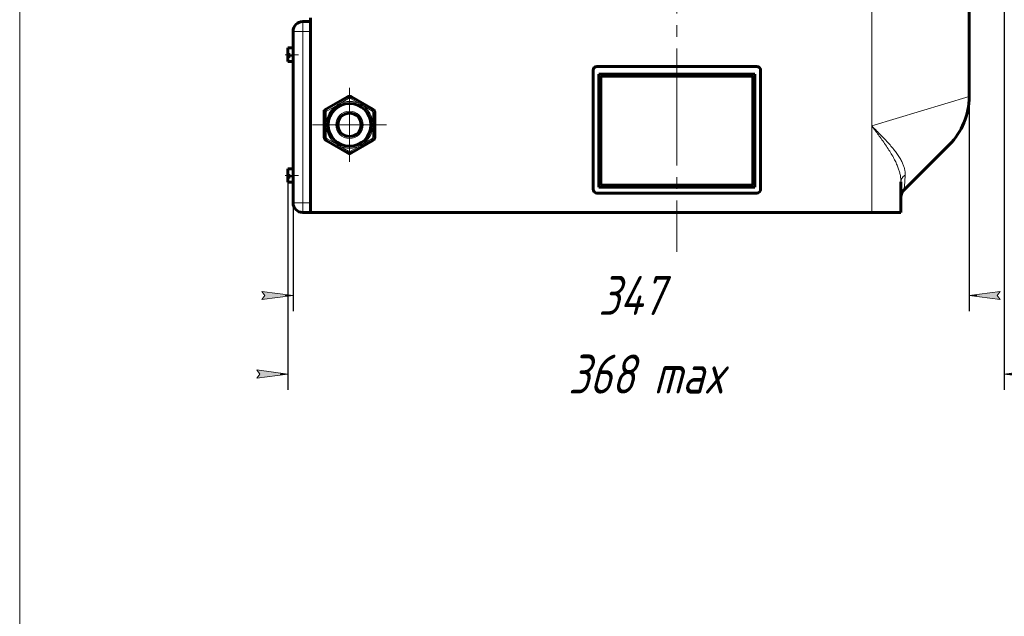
# Model space of a CAD drawing. Header units: millimetres. Extents: x 0 to 297, y 0 to 420.
# Tile 4 of 7: x 0 to 126, y 225 to 301. Entities that reach past the tile are written whole.
import ezdxf

# ---------------------------------------------------------------- set-up
doc = ezdxf.new("R2010")
doc.units = ezdxf.units.MM
for name, pattern in [('K5LT_AXLED', [19.5, 15, -1.5, 1.5, -1.5]), ('K5LT_BASIC', [0]), ('K5LT_THIN', [0])]:
    doc.linetypes.add(name, pattern=pattern)
doc.layers.add('Системный слой', color=7, linetype='Continuous')
doc.styles.add('KDIMTEXTSTYLE', font='GOST_AU.SHX', dxfattribs={"width": 0.96, "oblique": 15, "height": 5})
doc.dimstyles.new('KDIMSTYLE (0.25)', dxfattribs={"dimtxt": 5, "dimasz": 1, "dimexe": 2, "dimexo": 0, "dimgap": 1, "dimtad": 1, "dimlfac": 4, "dimtxsty": 'KDIMTEXTSTYLE', "dimsah": 1, "dimcen": 0, "dimdle": 1, "dimadec": 0, "dimazin": 0, "dimtfac": 0.667, "dimtmove": 0, "dimatfit": 3, "dimfxl": 1, "dimtvp": 1, "dimtolj": 1, "dimtzin": 0, "dimarcsym": 0})

# ---------------------------------------------------------------- blocks, each defined once
blk = doc.blocks.new('U0')
at = {"layer": 'Системный слой', "color": 5, "linetype": 'K5LT_BASIC', "lineweight": 60, "true_color": 0x0000ff}
for p, q in [((94.07, 293.9), (74.57, 293.9)), ((74.57, 293.9), (74.57, 279.9)), ((94.07, 279.9), (94.07, 293.9)), ((74.57, 279.9), (94.07, 279.9))]:
    blk.add_line(p, q, dxfattribs=at)
blk = doc.blocks.new('KDIMARROW_01')
at = {"layer": 'Системный слой'}
blk.add_hatch(color=0, dxfattribs=at).paths.add_polyline_path([(0, 0), (-4, 0.53), (-3.6, 0), (-4, -0.53)])
at = {"layer": 'Системный слой', "color": 0, "linetype": 'K5LT_THIN', "lineweight": 18}
for p, q in [((-3.6, 0), (-4, 0.53)), ((-4, 0.53), (0, 0)), ((0, 0), (-4, -0.53)), ((-4, -0.53), (-3.6, 0)), ((0, 0), (-1, 0))]:
    blk.add_line(p, q, dxfattribs=at)
blk = doc.blocks.new('U8')
at = {"layer": 'Системный слой', "color": 30, "linetype": 'K5LT_AXLED', "lineweight": 18, "true_color": 0xff8000}
for q in [(42.32, 292.4), (37.57, 287.65), (47.07, 287.65), (42.32, 282.9)]:
    blk.add_line((42.32, 287.65), q, dxfattribs=at)
blk = doc.blocks.new('U50')
at = {"color": 7, "linetype": 'K5LT_THIN', "lineweight": 18}
blk.add_line((0, 0), (0, 420), dxfattribs=at)

msp = doc.modelspace()

# ---------------------------------------------------------------- linework, layer by layer
at = {"layer": 'Системный слой', "color": 30, "linetype": 'K5LT_AXLED', "lineweight": 18, "true_color": 0xff8000}
for p, q in [((84.3237, 355.9414), (84.3237, 271.3606)), ((34.0684, 296.6479), (35.7941, 296.6479)), ((34.0684, 281.1479), (35.7941, 281.1479))]:
    msp.add_line(p, q, dxfattribs=at)
at = {"layer": 'Системный слой', "color": 7, "linetype": 'K5LT_THIN', "lineweight": 18}
for p, q in [((109.3237, 287.5223), (109.3237, 323.8979)), ((36.3237, 300.8979), (36.3237, 299.6479)), ((35.0737, 299.6479), (36.3237, 299.6479)), ((37.3237, 299.6479), (36.3237, 299.6479)), ((36.3237, 277.6479), (36.3237, 299.6479)), ((42.1987, 291.037), (40.9289, 290.3039)), ((42.0737, 291.2536), (42.1987, 291.037)), ((42.5737, 291.2536), (42.4487, 291.037)), ((43.7184, 290.3039), (42.4487, 291.037)), ((109.3237, 287.5223), (121.8237, 291.2723)), ((40.7208, 290.1838), (39.3261, 289.3786)), ((39.3261, 289.3786), (39.3261, 287.768)), ((40.7208, 290.1838), (40.8544, 289.9725)), ((40.9289, 290.3039), (41.0451, 290.0826)), ((43.7184, 290.3039), (43.6022, 290.0826)), ((43.9265, 290.1838), (43.7929, 289.9725)), ((45.1962, 289.4507), (43.9265, 290.1838)), ((45.3212, 289.6672), (45.1962, 289.4507)), ((45.5712, 289.2342), (45.3212, 289.2342)), ((45.3212, 287.768), (45.3212, 289.2342)), ((39.3261, 287.768), (39.5759, 287.758)), ((39.3261, 287.5278), (39.5759, 287.5378)), ((39.3261, 287.5278), (39.3261, 286.0616)), ((45.3212, 287.768), (45.0714, 287.758)), ((45.3212, 287.5278), (45.0714, 287.5378)), ((45.3212, 286.0616), (45.3212, 287.5278)), ((109.3237, 276.3979), (109.3237, 287.5223)), ((39.0761, 286.0616), (39.3261, 286.0616)), ((39.3261, 285.6286), (39.4511, 285.8451)), ((39.4511, 285.8451), (40.7208, 285.1119)), ((43.9265, 285.1119), (45.1962, 285.8451)), ((45.3212, 285.6286), (45.1962, 285.8451)), ((45.5712, 286.0616), (45.3212, 286.0616)), ((40.7208, 285.1119), (40.8544, 285.3233)), ((40.9289, 284.9918), (41.0451, 285.2132)), ((40.9289, 284.9918), (42.1987, 284.2587)), ((42.4487, 284.2587), (43.7184, 284.9918)), ((43.7184, 284.9918), (43.6022, 285.2132)), ((43.9265, 285.1119), (43.7929, 285.3233)), ((42.0737, 284.0422), (42.1987, 284.2587)), ((42.5737, 284.0422), (42.4487, 284.2587)), ((35.0737, 277.6479), (36.3237, 277.6479)), ((36.3237, 276.3979), (36.3237, 277.6479)), ((37.3237, 277.6479), (36.3237, 277.6479))]:
    msp.add_line(p, q, dxfattribs=at)
at = {"layer": 'Системный слой', "color": 5, "linetype": 'K5LT_BASIC', "lineweight": 60, "true_color": 0x0000ff}
for p, q in [((121.8237, 291.2723), (121.8237, 323.8979)), ((37.3237, 300.8979), (36.3237, 300.8979)), ((37.3237, 276.3979), (37.3237, 301.3979)), ((37.3237, 299.6479), (37.3237, 300.8979)), ((35.0737, 277.6479), (35.0737, 299.6479)), ((37.3237, 277.6479), (37.3237, 299.6479)), ((34.4237, 297.523), (35.0737, 297.523)), ((34.4237, 297.523), (34.4237, 297.5164)), ((34.4237, 297.5164), (34.4237, 296.6663)), ((34.4237, 296.6663), (34.7237, 296.6663)), ((34.4237, 296.6297), (34.7237, 296.6297)), ((34.4237, 296.6297), (34.4237, 296.4182)), ((34.4237, 296.4182), (34.4237, 295.773)), ((34.4237, 296.4182), (34.7237, 296.4182)), ((34.4237, 295.773), (35.0737, 295.773)), ((34.7237, 296.6663), (34.7237, 296.4182)), ((73.5737, 279.3979), (73.5737, 294.6479)), ((74.0737, 295.1479), (94.5737, 295.1479)), ((95.0737, 279.3979), (95.0737, 294.6479)), ((74.3237, 294.1479), (74.3237, 279.6479)), ((94.3237, 294.1479), (74.3237, 294.1479)), ((94.3237, 279.6479), (94.3237, 294.1479)), ((42.0737, 291.2536), (39.0761, 289.5229)), ((45.3212, 289.6672), (42.5737, 291.2536)), ((39.3261, 289.3786), (39.0761, 289.5229)), ((39.0761, 289.5229), (39.0761, 286.0616)), ((45.5712, 286.0616), (45.5712, 289.2342)), ((39.3261, 285.6286), (42.0737, 284.0422)), ((42.5737, 284.0422), (45.3212, 285.6286)), ((113.4398, 279.264), (119.2608, 285.0851)), ((34.4237, 282.023), (35.0737, 282.023)), ((34.4237, 282.023), (34.4237, 282.0164)), ((34.4237, 282.0164), (34.4237, 281.1663)), ((34.4237, 281.1663), (34.7237, 281.1663)), ((34.4237, 281.1297), (34.7237, 281.1297)), ((34.4237, 281.1297), (34.4237, 280.9182)), ((34.4237, 280.9182), (34.4237, 280.273)), ((34.4237, 280.9182), (34.7237, 280.9182)), ((34.7237, 281.1663), (34.7237, 280.9182)), ((34.4237, 280.273), (35.0737, 280.273)), ((74.3237, 279.6479), (94.3237, 279.6479)), ((113.0737, 276.3979), (113.0737, 280.3525)), ((113.0737, 280.3525), (113.0737, 278.3801)), ((74.0737, 278.8979), (94.5737, 278.8979)), ((37.3237, 276.3979), (37.3237, 277.6479)), ((37.3237, 276.3979), (36.3237, 276.3979)), ((37.3237, 276.3979), (109.3237, 276.3979)), ((109.3237, 276.3979), (113.0737, 276.3979))]:
    msp.add_line(p, q, dxfattribs=at)
for radius in [2.75, 1.5]:
    msp.add_circle((42.3237, 287.6479), radius, dxfattribs=at)
at = {"layer": 'Системный слой', "color": 7, "linetype": 'K5LT_THIN', "lineweight": 18}
msp.add_circle((42.3237, 287.6479), 1.75, dxfattribs=at)
at = {"layer": 'Системный слой', "color": 5, "linetype": 'K5LT_BASIC', "lineweight": 60, "true_color": 0x0000ff}
for centre, radius, start, end in [((36.3237, 299.6479), 1.25, 90, 180), ((74.0737, 294.6479), 0.5, 90, 180), ((94.5737, 294.6479), 0.5, 0, 90), ((42.3237, 290.8205), 0.5, 60, 120), ((113.0736, 291.2723), 8.75, 315.000069, 359.999932), ((113.0737, 291.2723), 8.75, 315, 0), ((45.0712, 289.2342), 0.5, 0, 60), ((39.5761, 286.0616), 0.5, 180, 240), ((45.0712, 286.0616), 0.5, 300, 0), ((42.3237, 284.4752), 0.5, 240, 300), ((74.0737, 279.3979), 0.5, 180, 270), ((94.5737, 279.3979), 0.5, 270, 0), ((114.3237, 278.3801), 1.25, 135, 180), ((36.3237, 277.6479), 1.25, 180, 270)]:
    msp.add_arc(centre, radius, start, end, dxfattribs=at)
at = {"layer": 'Системный слой', "color": 7, "linetype": 'K5LT_THIN', "lineweight": 18}
for centre, radius, start, end in [((42.3237, 287.6479), 3, 62.294245, 117.705755), ((42.3237, 290.8205), 0.25, 60, 120), ((42.3237, 287.6479), 3, 122.294245, 177.705755), ((42.3237, 287.6479), 3, 2.294245, 57.705755), ((45.0712, 289.2342), 0.25, 0, 60), ((42.3237, 287.6479), 3, 182.294245, 237.705755), ((42.3237, 287.6479), 3, 302.294245, 357.705755), ((39.5761, 286.0616), 0.25, 180, 240), ((45.0712, 286.0616), 0.25, 300, 0), ((42.3237, 287.6479), 3, 242.294245, 297.705755), ((42.3237, 284.4752), 0.25, 240, 300)]:
    msp.add_arc(centre, radius, start, end, dxfattribs=at)
for points in [[(40.9289, 290.3039), (40.9055, 290.291), (40.8589, 290.265), (40.7895, 290.225), (40.7437, 290.1976), (40.7208, 290.1838)], [(43.9265, 290.1838), (43.9036, 290.1976), (43.8578, 290.225), (43.7884, 290.265), (43.7418, 290.291), (43.7184, 290.3039)], [(39.3261, 287.768), (39.3256, 287.7413), (39.3248, 287.6879), (39.3248, 287.6078), (39.3256, 287.5545), (39.3261, 287.5278)], [(45.3212, 287.5278), (45.3217, 287.5545), (45.3225, 287.6079), (45.3225, 287.6879), (45.3218, 287.7413), (45.3212, 287.768)], [(40.7208, 285.1119), (40.7437, 285.0982), (40.7895, 285.0708), (40.8589, 285.0308), (40.9055, 285.0048), (40.9289, 284.9918)], [(43.7184, 284.9918), (43.7418, 285.0048), (43.7884, 285.0308), (43.8578, 285.0708), (43.9036, 285.0982), (43.9265, 285.1119)]]:
    msp.add_open_spline(points, degree=3, dxfattribs=at)
for points, knots in [([(113.0737, 280.3525), (113.0737, 280.5321), (113.0509, 280.8726), (112.9596, 281.3706), (112.8256, 281.852), (112.6435, 282.3538), (112.403, 282.896), (112.1012, 283.4799), (111.7426, 284.0962), (111.3279, 284.7472), (110.877, 285.4081), (110.4212, 286.0454), (110.0054, 286.6107), (109.6442, 287.0949), (109.4254, 287.3866), (109.3237, 287.5223)], [0, 0, 0, 0, 1.31939853, 2.47908462, 3.5502672, 4.69420425, 5.94263336, 7.2358716, 8.60674645, 10.02097036, 11.49788818, 12.8965047, 14.1310626, 15.1300203, 16, 16, 16, 16]), ([(113.6181, 281.1682), (113.6242, 281.3246), (113.6149, 281.6294), (113.5275, 282.0728), (113.3839, 282.5108), (113.1809, 282.9623), (112.9079, 283.4464), (112.5656, 283.9592), (112.1539, 284.5015), (111.6756, 285.0723), (111.153, 285.6515), (110.6097, 286.2238), (110.1078, 286.7359), (109.6787, 287.1672), (109.4316, 287.4143), (109.3237, 287.5223)], [0, 0, 0, 0, 1.25671549, 2.41807625, 3.49689065, 4.67389828, 5.90707779, 7.19934044, 8.5576403, 9.97770678, 11.45004882, 12.842324, 14.19008117, 15.20884896, 16, 16, 16, 16]), ([(113.6181, 281.1682), (113.5711, 281.1428), (113.4871, 281.0904), (113.3813, 281.0049), (113.2954, 280.9177), (113.2234, 280.8257), (113.1638, 280.7265), (113.1187, 280.6227), (113.0901, 280.5222), (113.0762, 280.432), (113.0737, 280.3771), (113.0737, 280.3525)], [0, 0, 0, 0, 1.6904217, 3.16510155, 4.48030995, 5.83004039, 7.21940841, 8.59206574, 9.94216141, 11.07811355, 12, 12, 12, 12]), ([(113.6181, 281.1682), (113.6076, 280.9596), (113.5893, 280.5997), (113.5634, 280.1889), (113.5417, 279.9018), (113.5236, 279.7032), (113.508, 279.5629), (113.4953, 279.4699), (113.4858, 279.4121), (113.4785, 279.3743), (113.4726, 279.3476), (113.4668, 279.3247), (113.4603, 279.3032), (113.4529, 279.2843), (113.4468, 279.2721), (113.4405, 279.2648), (113.4398, 279.264)], [0, 0, 0, 0, 3.1101257, 5.76697623, 7.75398172, 9.52441737, 11.02284033, 12.20766504, 13.07889149, 13.64897861, 14.1834831, 14.66602739, 15.20718405, 15.88953624, 16.50967111, 17, 17, 17, 17])]:
    msp.add_open_spline(points, degree=3, knots=knots, dxfattribs=at)

# ---------------------------------------------------------------- block references
msp.add_blockref('U50', (0, 0))
at = {"layer": 'Системный слой'}
for name in ['U0', 'U8']:
    msp.add_blockref(name, (0, 0), dxfattribs=at)

# ---------------------------------------------------------------- dimensions: what is measured, and where the dimension line sits
at = {"layer": 'Системный слой', "color": 7}
msp.add_linear_dim(base=(34.4237, 255.6541), p1=(126.3383, 355.3993), p2=(34.4237, 280.273), location=(80.381, 255.6541), text='\\H5.0;\\W0.965;\\Q15;\\H5.0;\\W0.965;\\Q15;\\Q15;368\\H5.0;\\W0.965;\\Q15;\\Q15; max', dimstyle='KDIMSTYLE (0.25)', override={"dimexo": 0, "dimblk1": 'KDIMARROW_01', "dimblk2": 'KDIMARROW_01', "dimse1": 0, "dimse2": 0, "dimclrt": 7, "dimtolj": 1}, dxfattribs=at).render()
msp.add_linear_dim(base=(35.0737, 265.7459), p1=(121.8237, 295.2021), p2=(35.0737, 277.6479), location=(78.4487, 265.7459), dimstyle='KDIMSTYLE (0.25)', override={"dimexo": 0, "dimpost": '\\H5.0;\\W0.965;\\Q15;<>', "dimblk1": 'KDIMARROW_01', "dimblk2": 'KDIMARROW_01', "dimse1": 0, "dimse2": 0, "dimclrt": 7, "dimtolj": 1}, dxfattribs=at).render()

doc.saveas('drawing.dxf')
